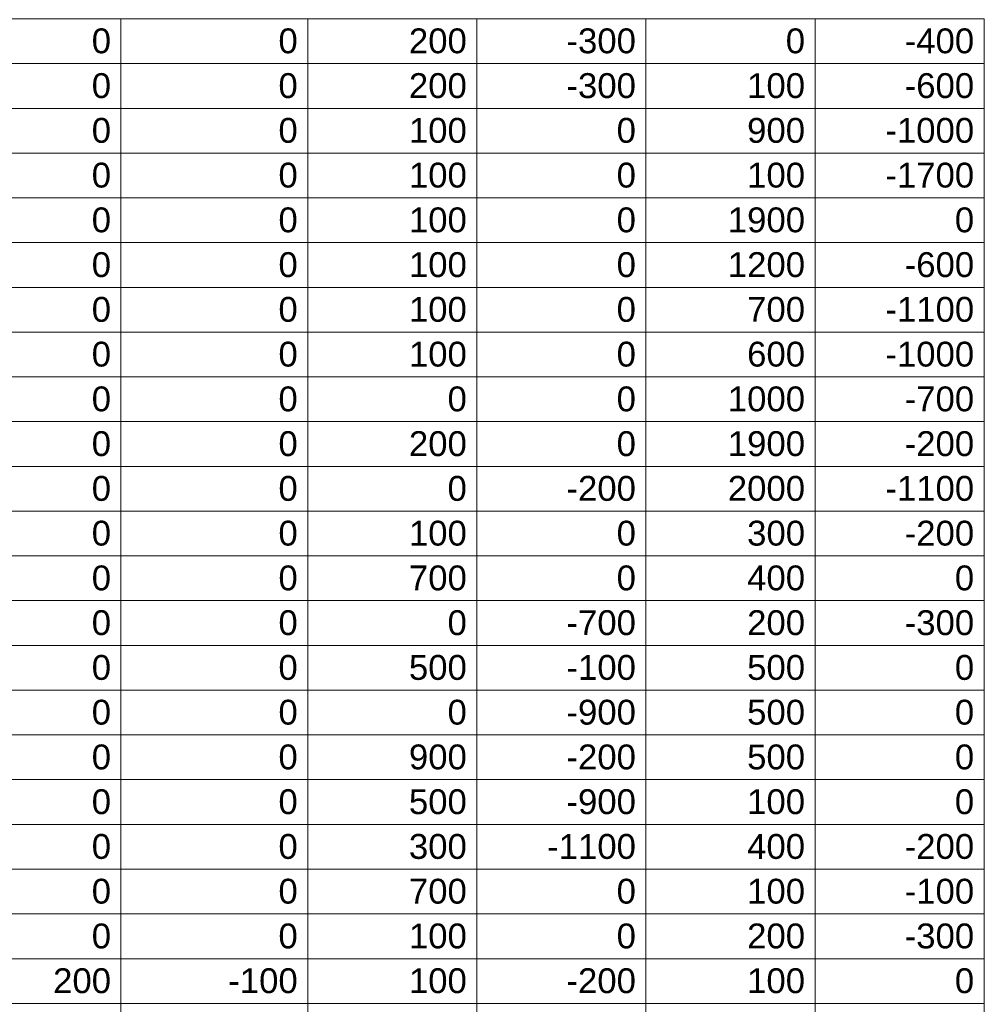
# Model space of a CAD drawing. Header units: millimetres. Extents: x 10906 to 25863, y 1966 to 4861.
# Tile 24 of 163: x 11013.4 to 11021.57, y 2961.64 to 2970.03. Entities that reach past the tile are written whole.
import ezdxf

# ---------------------------------------------------------------- set-up
doc = ezdxf.new("R2010")
doc.units = ezdxf.units.MM
doc.layers.add('LC-Tabelas', color=1, linetype='Continuous', lineweight=20)
doc.layers.add('LC-Textos das tabelas', color=5, linetype='Continuous', lineweight=5)
doc.styles.add('Arial', font='arial.ttf')

msp = doc.modelspace()

# ---------------------------------------------------------------- linework, layer by layer
at = {"layer": 'LC-Tabelas'}
for points in [[(11012.67702, 2969.65398), (11012.67702, 2970.03522), (11014.26726, 2970.03522), (11014.26726, 2969.65398), (11012.67702, 2969.65398)], [(11014.26726, 2969.65398), (11014.26726, 2970.03522), (11015.8575, 2970.03522), (11015.8575, 2969.65398), (11014.26726, 2969.65398)], [(11015.8575, 2969.65398), (11015.8575, 2970.03522), (11017.29774, 2970.03522), (11017.29774, 2969.65398), (11015.8575, 2969.65398)], [(11017.29774, 2969.65398), (11017.29774, 2970.03522), (11018.73798, 2970.03522), (11018.73798, 2969.65398), (11017.29774, 2969.65398)], [(11018.73798, 2969.65398), (11018.73798, 2970.03522), (11020.17822, 2970.03522), (11020.17822, 2969.65398), (11018.73798, 2969.65398)], [(11020.17822, 2969.65398), (11020.17822, 2970.03522), (11021.61846, 2970.03522), (11021.61846, 2969.65398), (11020.17822, 2969.65398)], [(11012.67702, 2969.27274), (11012.67702, 2969.65398), (11014.26726, 2969.65398), (11014.26726, 2969.27274), (11012.67702, 2969.27274)], [(11014.26726, 2969.27274), (11014.26726, 2969.65398), (11015.8575, 2969.65398), (11015.8575, 2969.27274), (11014.26726, 2969.27274)], [(11015.8575, 2969.27274), (11015.8575, 2969.65398), (11017.29774, 2969.65398), (11017.29774, 2969.27274), (11015.8575, 2969.27274)], [(11017.29774, 2969.27274), (11017.29774, 2969.65398), (11018.73798, 2969.65398), (11018.73798, 2969.27274), (11017.29774, 2969.27274)], [(11018.73798, 2969.27274), (11018.73798, 2969.65398), (11020.17822, 2969.65398), (11020.17822, 2969.27274), (11018.73798, 2969.27274)], [(11020.17822, 2969.27274), (11020.17822, 2969.65398), (11021.61846, 2969.65398), (11021.61846, 2969.27274), (11020.17822, 2969.27274)], [(11012.67702, 2968.8915), (11012.67702, 2969.27274), (11014.26726, 2969.27274), (11014.26726, 2968.8915), (11012.67702, 2968.8915)], [(11014.26726, 2968.8915), (11014.26726, 2969.27274), (11015.8575, 2969.27274), (11015.8575, 2968.8915), (11014.26726, 2968.8915)], [(11015.8575, 2968.8915), (11015.8575, 2969.27274), (11017.29774, 2969.27274), (11017.29774, 2968.8915), (11015.8575, 2968.8915)], [(11017.29774, 2968.8915), (11017.29774, 2969.27274), (11018.73798, 2969.27274), (11018.73798, 2968.8915), (11017.29774, 2968.8915)], [(11018.73798, 2968.8915), (11018.73798, 2969.27274), (11020.17822, 2969.27274), (11020.17822, 2968.8915), (11018.73798, 2968.8915)], [(11020.17822, 2968.8915), (11020.17822, 2969.27274), (11021.61846, 2969.27274), (11021.61846, 2968.8915), (11020.17822, 2968.8915)], [(11012.67702, 2968.51026), (11012.67702, 2968.8915), (11014.26726, 2968.8915), (11014.26726, 2968.51026), (11012.67702, 2968.51026)], [(11014.26726, 2968.51026), (11014.26726, 2968.8915), (11015.8575, 2968.8915), (11015.8575, 2968.51026), (11014.26726, 2968.51026)], [(11015.8575, 2968.51026), (11015.8575, 2968.8915), (11017.29774, 2968.8915), (11017.29774, 2968.51026), (11015.8575, 2968.51026)], [(11017.29774, 2968.51026), (11017.29774, 2968.8915), (11018.73798, 2968.8915), (11018.73798, 2968.51026), (11017.29774, 2968.51026)], [(11018.73798, 2968.51026), (11018.73798, 2968.8915), (11020.17822, 2968.8915), (11020.17822, 2968.51026), (11018.73798, 2968.51026)], [(11020.17822, 2968.51026), (11020.17822, 2968.8915), (11021.61846, 2968.8915), (11021.61846, 2968.51026), (11020.17822, 2968.51026)], [(11012.67702, 2968.12902), (11012.67702, 2968.51026), (11014.26726, 2968.51026), (11014.26726, 2968.12902), (11012.67702, 2968.12902)], [(11014.26726, 2968.12902), (11014.26726, 2968.51026), (11015.8575, 2968.51026), (11015.8575, 2968.12902), (11014.26726, 2968.12902)], [(11015.8575, 2968.12902), (11015.8575, 2968.51026), (11017.29774, 2968.51026), (11017.29774, 2968.12902), (11015.8575, 2968.12902)], [(11017.29774, 2968.12902), (11017.29774, 2968.51026), (11018.73798, 2968.51026), (11018.73798, 2968.12902), (11017.29774, 2968.12902)], [(11018.73798, 2968.12902), (11018.73798, 2968.51026), (11020.17822, 2968.51026), (11020.17822, 2968.12902), (11018.73798, 2968.12902)], [(11020.17822, 2968.12902), (11020.17822, 2968.51026), (11021.61846, 2968.51026), (11021.61846, 2968.12902), (11020.17822, 2968.12902)], [(11012.67702, 2967.74778), (11012.67702, 2968.12902), (11014.26726, 2968.12902), (11014.26726, 2967.74778), (11012.67702, 2967.74778)], [(11014.26726, 2967.74778), (11014.26726, 2968.12902), (11015.8575, 2968.12902), (11015.8575, 2967.74778), (11014.26726, 2967.74778)], [(11015.8575, 2967.74778), (11015.8575, 2968.12902), (11017.29774, 2968.12902), (11017.29774, 2967.74778), (11015.8575, 2967.74778)], [(11017.29774, 2967.74778), (11017.29774, 2968.12902), (11018.73798, 2968.12902), (11018.73798, 2967.74778), (11017.29774, 2967.74778)], [(11018.73798, 2967.74778), (11018.73798, 2968.12902), (11020.17822, 2968.12902), (11020.17822, 2967.74778), (11018.73798, 2967.74778)], [(11020.17822, 2967.74778), (11020.17822, 2968.12902), (11021.61846, 2968.12902), (11021.61846, 2967.74778), (11020.17822, 2967.74778)], [(11012.67702, 2967.36654), (11012.67702, 2967.74778), (11014.26726, 2967.74778), (11014.26726, 2967.36654), (11012.67702, 2967.36654)], [(11014.26726, 2967.36654), (11014.26726, 2967.74778), (11015.8575, 2967.74778), (11015.8575, 2967.36654), (11014.26726, 2967.36654)], [(11015.8575, 2967.36654), (11015.8575, 2967.74778), (11017.29774, 2967.74778), (11017.29774, 2967.36654), (11015.8575, 2967.36654)], [(11017.29774, 2967.36654), (11017.29774, 2967.74778), (11018.73798, 2967.74778), (11018.73798, 2967.36654), (11017.29774, 2967.36654)], [(11018.73798, 2967.36654), (11018.73798, 2967.74778), (11020.17822, 2967.74778), (11020.17822, 2967.36654), (11018.73798, 2967.36654)], [(11020.17822, 2967.36654), (11020.17822, 2967.74778), (11021.61846, 2967.74778), (11021.61846, 2967.36654), (11020.17822, 2967.36654)], [(11012.67702, 2966.9853), (11012.67702, 2967.36654), (11014.26726, 2967.36654), (11014.26726, 2966.9853), (11012.67702, 2966.9853)], [(11014.26726, 2966.9853), (11014.26726, 2967.36654), (11015.8575, 2967.36654), (11015.8575, 2966.9853), (11014.26726, 2966.9853)], [(11015.8575, 2966.9853), (11015.8575, 2967.36654), (11017.29774, 2967.36654), (11017.29774, 2966.9853), (11015.8575, 2966.9853)], [(11017.29774, 2966.9853), (11017.29774, 2967.36654), (11018.73798, 2967.36654), (11018.73798, 2966.9853), (11017.29774, 2966.9853)], [(11018.73798, 2966.9853), (11018.73798, 2967.36654), (11020.17822, 2967.36654), (11020.17822, 2966.9853), (11018.73798, 2966.9853)], [(11020.17822, 2966.9853), (11020.17822, 2967.36654), (11021.61846, 2967.36654), (11021.61846, 2966.9853), (11020.17822, 2966.9853)], [(11012.67702, 2966.60406), (11012.67702, 2966.9853), (11014.26726, 2966.9853), (11014.26726, 2966.60406), (11012.67702, 2966.60406)], [(11014.26726, 2966.60406), (11014.26726, 2966.9853), (11015.8575, 2966.9853), (11015.8575, 2966.60406), (11014.26726, 2966.60406)], [(11015.8575, 2966.60406), (11015.8575, 2966.9853), (11017.29774, 2966.9853), (11017.29774, 2966.60406), (11015.8575, 2966.60406)], [(11017.29774, 2966.60406), (11017.29774, 2966.9853), (11018.73798, 2966.9853), (11018.73798, 2966.60406), (11017.29774, 2966.60406)], [(11018.73798, 2966.60406), (11018.73798, 2966.9853), (11020.17822, 2966.9853), (11020.17822, 2966.60406), (11018.73798, 2966.60406)], [(11020.17822, 2966.60406), (11020.17822, 2966.9853), (11021.61846, 2966.9853), (11021.61846, 2966.60406), (11020.17822, 2966.60406)], [(11012.67702, 2966.22282), (11012.67702, 2966.60406), (11014.26726, 2966.60406), (11014.26726, 2966.22282), (11012.67702, 2966.22282)], [(11014.26726, 2966.22282), (11014.26726, 2966.60406), (11015.8575, 2966.60406), (11015.8575, 2966.22282), (11014.26726, 2966.22282)], [(11015.8575, 2966.22282), (11015.8575, 2966.60406), (11017.29774, 2966.60406), (11017.29774, 2966.22282), (11015.8575, 2966.22282)], [(11017.29774, 2966.22282), (11017.29774, 2966.60406), (11018.73798, 2966.60406), (11018.73798, 2966.22282), (11017.29774, 2966.22282)], [(11018.73798, 2966.22282), (11018.73798, 2966.60406), (11020.17822, 2966.60406), (11020.17822, 2966.22282), (11018.73798, 2966.22282)], [(11020.17822, 2966.22282), (11020.17822, 2966.60406), (11021.61846, 2966.60406), (11021.61846, 2966.22282), (11020.17822, 2966.22282)], [(11012.67702, 2965.84158), (11012.67702, 2966.22282), (11014.26726, 2966.22282), (11014.26726, 2965.84158), (11012.67702, 2965.84158)], [(11014.26726, 2965.84158), (11014.26726, 2966.22282), (11015.8575, 2966.22282), (11015.8575, 2965.84158), (11014.26726, 2965.84158)], [(11015.8575, 2965.84158), (11015.8575, 2966.22282), (11017.29774, 2966.22282), (11017.29774, 2965.84158), (11015.8575, 2965.84158)], [(11017.29774, 2965.84158), (11017.29774, 2966.22282), (11018.73798, 2966.22282), (11018.73798, 2965.84158), (11017.29774, 2965.84158)], [(11018.73798, 2965.84158), (11018.73798, 2966.22282), (11020.17822, 2966.22282), (11020.17822, 2965.84158), (11018.73798, 2965.84158)], [(11020.17822, 2965.84158), (11020.17822, 2966.22282), (11021.61846, 2966.22282), (11021.61846, 2965.84158), (11020.17822, 2965.84158)], [(11012.67702, 2965.46034), (11012.67702, 2965.84158), (11014.26726, 2965.84158), (11014.26726, 2965.46034), (11012.67702, 2965.46034)], [(11014.26726, 2965.46034), (11014.26726, 2965.84158), (11015.8575, 2965.84158), (11015.8575, 2965.46034), (11014.26726, 2965.46034)], [(11015.8575, 2965.46034), (11015.8575, 2965.84158), (11017.29774, 2965.84158), (11017.29774, 2965.46034), (11015.8575, 2965.46034)], [(11017.29774, 2965.46034), (11017.29774, 2965.84158), (11018.73798, 2965.84158), (11018.73798, 2965.46034), (11017.29774, 2965.46034)], [(11018.73798, 2965.46034), (11018.73798, 2965.84158), (11020.17822, 2965.84158), (11020.17822, 2965.46034), (11018.73798, 2965.46034)], [(11020.17822, 2965.46034), (11020.17822, 2965.84158), (11021.61846, 2965.84158), (11021.61846, 2965.46034), (11020.17822, 2965.46034)], [(11012.67702, 2965.0791), (11012.67702, 2965.46034), (11014.26726, 2965.46034), (11014.26726, 2965.0791), (11012.67702, 2965.0791)], [(11014.26726, 2965.0791), (11014.26726, 2965.46034), (11015.8575, 2965.46034), (11015.8575, 2965.0791), (11014.26726, 2965.0791)], [(11015.8575, 2965.0791), (11015.8575, 2965.46034), (11017.29774, 2965.46034), (11017.29774, 2965.0791), (11015.8575, 2965.0791)], [(11017.29774, 2965.0791), (11017.29774, 2965.46034), (11018.73798, 2965.46034), (11018.73798, 2965.0791), (11017.29774, 2965.0791)], [(11018.73798, 2965.0791), (11018.73798, 2965.46034), (11020.17822, 2965.46034), (11020.17822, 2965.0791), (11018.73798, 2965.0791)], [(11020.17822, 2965.0791), (11020.17822, 2965.46034), (11021.61846, 2965.46034), (11021.61846, 2965.0791), (11020.17822, 2965.0791)], [(11012.67702, 2964.69786), (11012.67702, 2965.0791), (11014.26726, 2965.0791), (11014.26726, 2964.69786), (11012.67702, 2964.69786)], [(11014.26726, 2964.69786), (11014.26726, 2965.0791), (11015.8575, 2965.0791), (11015.8575, 2964.69786), (11014.26726, 2964.69786)], [(11015.8575, 2964.69786), (11015.8575, 2965.0791), (11017.29774, 2965.0791), (11017.29774, 2964.69786), (11015.8575, 2964.69786)], [(11017.29774, 2964.69786), (11017.29774, 2965.0791), (11018.73798, 2965.0791), (11018.73798, 2964.69786), (11017.29774, 2964.69786)], [(11018.73798, 2964.69786), (11018.73798, 2965.0791), (11020.17822, 2965.0791), (11020.17822, 2964.69786), (11018.73798, 2964.69786)], [(11020.17822, 2964.69786), (11020.17822, 2965.0791), (11021.61846, 2965.0791), (11021.61846, 2964.69786), (11020.17822, 2964.69786)], [(11012.67702, 2964.31662), (11012.67702, 2964.69786), (11014.26726, 2964.69786), (11014.26726, 2964.31662), (11012.67702, 2964.31662)], [(11014.26726, 2964.31662), (11014.26726, 2964.69786), (11015.8575, 2964.69786), (11015.8575, 2964.31662), (11014.26726, 2964.31662)], [(11015.8575, 2964.31662), (11015.8575, 2964.69786), (11017.29774, 2964.69786), (11017.29774, 2964.31662), (11015.8575, 2964.31662)], [(11017.29774, 2964.31662), (11017.29774, 2964.69786), (11018.73798, 2964.69786), (11018.73798, 2964.31662), (11017.29774, 2964.31662)], [(11018.73798, 2964.31662), (11018.73798, 2964.69786), (11020.17822, 2964.69786), (11020.17822, 2964.31662), (11018.73798, 2964.31662)], [(11020.17822, 2964.31662), (11020.17822, 2964.69786), (11021.61846, 2964.69786), (11021.61846, 2964.31662), (11020.17822, 2964.31662)], [(11012.67702, 2963.93538), (11012.67702, 2964.31662), (11014.26726, 2964.31662), (11014.26726, 2963.93538), (11012.67702, 2963.93538)], [(11014.26726, 2963.93538), (11014.26726, 2964.31662), (11015.8575, 2964.31662), (11015.8575, 2963.93538), (11014.26726, 2963.93538)], [(11015.8575, 2963.93538), (11015.8575, 2964.31662), (11017.29774, 2964.31662), (11017.29774, 2963.93538), (11015.8575, 2963.93538)], [(11017.29774, 2963.93538), (11017.29774, 2964.31662), (11018.73798, 2964.31662), (11018.73798, 2963.93538), (11017.29774, 2963.93538)], [(11018.73798, 2963.93538), (11018.73798, 2964.31662), (11020.17822, 2964.31662), (11020.17822, 2963.93538), (11018.73798, 2963.93538)], [(11020.17822, 2963.93538), (11020.17822, 2964.31662), (11021.61846, 2964.31662), (11021.61846, 2963.93538), (11020.17822, 2963.93538)], [(11012.67702, 2963.55414), (11012.67702, 2963.93538), (11014.26726, 2963.93538), (11014.26726, 2963.55414), (11012.67702, 2963.55414)], [(11014.26726, 2963.55414), (11014.26726, 2963.93538), (11015.8575, 2963.93538), (11015.8575, 2963.55414), (11014.26726, 2963.55414)], [(11015.8575, 2963.55414), (11015.8575, 2963.93538), (11017.29774, 2963.93538), (11017.29774, 2963.55414), (11015.8575, 2963.55414)], [(11017.29774, 2963.55414), (11017.29774, 2963.93538), (11018.73798, 2963.93538), (11018.73798, 2963.55414), (11017.29774, 2963.55414)], [(11018.73798, 2963.55414), (11018.73798, 2963.93538), (11020.17822, 2963.93538), (11020.17822, 2963.55414), (11018.73798, 2963.55414)], [(11020.17822, 2963.55414), (11020.17822, 2963.93538), (11021.61846, 2963.93538), (11021.61846, 2963.55414), (11020.17822, 2963.55414)], [(11012.67702, 2963.1729), (11012.67702, 2963.55414), (11014.26726, 2963.55414), (11014.26726, 2963.1729), (11012.67702, 2963.1729)], [(11014.26726, 2963.1729), (11014.26726, 2963.55414), (11015.8575, 2963.55414), (11015.8575, 2963.1729), (11014.26726, 2963.1729)], [(11015.8575, 2963.1729), (11015.8575, 2963.55414), (11017.29774, 2963.55414), (11017.29774, 2963.1729), (11015.8575, 2963.1729)], [(11017.29774, 2963.1729), (11017.29774, 2963.55414), (11018.73798, 2963.55414), (11018.73798, 2963.1729), (11017.29774, 2963.1729)], [(11018.73798, 2963.1729), (11018.73798, 2963.55414), (11020.17822, 2963.55414), (11020.17822, 2963.1729), (11018.73798, 2963.1729)], [(11020.17822, 2963.1729), (11020.17822, 2963.55414), (11021.61846, 2963.55414), (11021.61846, 2963.1729), (11020.17822, 2963.1729)], [(11012.67702, 2962.79166), (11012.67702, 2963.1729), (11014.26726, 2963.1729), (11014.26726, 2962.79166), (11012.67702, 2962.79166)], [(11014.26726, 2962.79166), (11014.26726, 2963.1729), (11015.8575, 2963.1729), (11015.8575, 2962.79166), (11014.26726, 2962.79166)], [(11015.8575, 2962.79166), (11015.8575, 2963.1729), (11017.29774, 2963.1729), (11017.29774, 2962.79166), (11015.8575, 2962.79166)], [(11017.29774, 2962.79166), (11017.29774, 2963.1729), (11018.73798, 2963.1729), (11018.73798, 2962.79166), (11017.29774, 2962.79166)], [(11018.73798, 2962.79166), (11018.73798, 2963.1729), (11020.17822, 2963.1729), (11020.17822, 2962.79166), (11018.73798, 2962.79166)], [(11020.17822, 2962.79166), (11020.17822, 2963.1729), (11021.61846, 2963.1729), (11021.61846, 2962.79166), (11020.17822, 2962.79166)], [(11012.67702, 2962.41042), (11012.67702, 2962.79166), (11014.26726, 2962.79166), (11014.26726, 2962.41042), (11012.67702, 2962.41042)], [(11014.26726, 2962.41042), (11014.26726, 2962.79166), (11015.8575, 2962.79166), (11015.8575, 2962.41042), (11014.26726, 2962.41042)], [(11015.8575, 2962.41042), (11015.8575, 2962.79166), (11017.29774, 2962.79166), (11017.29774, 2962.41042), (11015.8575, 2962.41042)], [(11017.29774, 2962.41042), (11017.29774, 2962.79166), (11018.73798, 2962.79166), (11018.73798, 2962.41042), (11017.29774, 2962.41042)], [(11018.73798, 2962.41042), (11018.73798, 2962.79166), (11020.17822, 2962.79166), (11020.17822, 2962.41042), (11018.73798, 2962.41042)], [(11020.17822, 2962.41042), (11020.17822, 2962.79166), (11021.61846, 2962.79166), (11021.61846, 2962.41042), (11020.17822, 2962.41042)], [(11012.67702, 2962.02918), (11012.67702, 2962.41042), (11014.26726, 2962.41042), (11014.26726, 2962.02918), (11012.67702, 2962.02918)], [(11014.26726, 2962.02918), (11014.26726, 2962.41042), (11015.8575, 2962.41042), (11015.8575, 2962.02918), (11014.26726, 2962.02918)], [(11015.8575, 2962.02918), (11015.8575, 2962.41042), (11017.29774, 2962.41042), (11017.29774, 2962.02918), (11015.8575, 2962.02918)], [(11017.29774, 2962.02918), (11017.29774, 2962.41042), (11018.73798, 2962.41042), (11018.73798, 2962.02918), (11017.29774, 2962.02918)], [(11018.73798, 2962.02918), (11018.73798, 2962.41042), (11020.17822, 2962.41042), (11020.17822, 2962.02918), (11018.73798, 2962.02918)], [(11020.17822, 2962.02918), (11020.17822, 2962.41042), (11021.61846, 2962.41042), (11021.61846, 2962.02918), (11020.17822, 2962.02918)], [(11012.67702, 2961.64794), (11012.67702, 2962.02918), (11014.26726, 2962.02918), (11014.26726, 2961.64794), (11012.67702, 2961.64794)], [(11014.26726, 2961.64794), (11014.26726, 2962.02918), (11015.8575, 2962.02918), (11015.8575, 2961.64794), (11014.26726, 2961.64794)], [(11015.8575, 2961.64794), (11015.8575, 2962.02918), (11017.29774, 2962.02918), (11017.29774, 2961.64794), (11015.8575, 2961.64794)], [(11017.29774, 2961.64794), (11017.29774, 2962.02918), (11018.73798, 2962.02918), (11018.73798, 2961.64794), (11017.29774, 2961.64794)], [(11018.73798, 2961.64794), (11018.73798, 2962.02918), (11020.17822, 2962.02918), (11020.17822, 2961.64794), (11018.73798, 2961.64794)], [(11020.17822, 2961.64794), (11020.17822, 2962.02918), (11021.61846, 2962.02918), (11021.61846, 2961.64794), (11020.17822, 2961.64794)], [(11012.67702, 2961.2667), (11012.67702, 2961.64794), (11014.26726, 2961.64794), (11014.26726, 2961.2667), (11012.67702, 2961.2667)], [(11014.26726, 2961.2667), (11014.26726, 2961.64794), (11015.8575, 2961.64794), (11015.8575, 2961.2667), (11014.26726, 2961.2667)], [(11015.8575, 2961.2667), (11015.8575, 2961.64794), (11017.29774, 2961.64794), (11017.29774, 2961.2667), (11015.8575, 2961.2667)], [(11017.29774, 2961.2667), (11017.29774, 2961.64794), (11018.73798, 2961.64794), (11018.73798, 2961.2667), (11017.29774, 2961.2667)], [(11018.73798, 2961.2667), (11018.73798, 2961.64794), (11020.17822, 2961.64794), (11020.17822, 2961.2667), (11018.73798, 2961.2667)], [(11020.17822, 2961.2667), (11020.17822, 2961.64794), (11021.61846, 2961.64794), (11021.61846, 2961.2667), (11020.17822, 2961.2667)]]:
    msp.add_lwpolyline(points, close=True, dxfattribs=at)

# ---------------------------------------------------------------- texts
at = {"layer": 'LC-Textos das tabelas', "linetype": 'Continuous', "char_height": 0.2118, "attachment_point": 9, "line_spacing_factor": 0.798, "style": 'Arial'}
for s, insert, width in [(' 0 ', (11014.18254, 2969.7387), 0.6596154), (' 0 ', (11015.77278, 2969.7387), 0.6596154), (' 200 ', (11017.21302, 2969.7387), 1.3195206), (' -300 ', (11018.65326, 2969.7387), 1.5170866), (' 0 ', (11020.0935, 2969.7387), 0.6596154), (' -400 ', (11021.53374, 2969.7387), 1.5170866), (' 0 ', (11014.18254, 2969.35746), 0.6596154), (' 0 ', (11015.77278, 2969.35746), 0.6596154), (' 200 ', (11017.21302, 2969.35746), 1.3195206), (' -300 ', (11018.65326, 2969.35746), 1.5170866), (' 100 ', (11020.0935, 2969.35746), 1.3195206), (' -600 ', (11021.53374, 2969.35746), 1.5170866), (' 0 ', (11014.18254, 2968.97622), 0.6596154), (' 0 ', (11015.77278, 2968.97622), 0.6596154), (' 100 ', (11017.21302, 2968.97622), 1.3195206), (' 0 ', (11018.65326, 2968.97622), 0.6596154), (' 900 ', (11020.0935, 2968.97622), 1.3195206), (' -1000 ', (11021.53374, 2968.97622), 1.8470391), (' 0 ', (11014.18254, 2968.59498), 0.6596154), (' 0 ', (11015.77278, 2968.59498), 0.6596154), (' 100 ', (11017.21302, 2968.59498), 1.3195206), (' 0 ', (11018.65326, 2968.59498), 0.6596154), (' 100 ', (11020.0935, 2968.59498), 1.3195206), (' -1700 ', (11021.53374, 2968.59498), 1.8470391), (' 0 ', (11014.18254, 2968.21374), 0.6596154), (' 0 ', (11015.77278, 2968.21374), 0.6596154), (' 100 ', (11017.21302, 2968.21374), 1.3195206), (' 0 ', (11018.65326, 2968.21374), 0.6596154), (' 1900 ', (11020.0935, 2968.21374), 1.6494731), (' 0 ', (11021.53374, 2968.21374), 0.6596154), (' 0 ', (11014.18254, 2967.8325), 0.6596154), (' 0 ', (11015.77278, 2967.8325), 0.6596154), (' 100 ', (11017.21302, 2967.8325), 1.3195206), (' 0 ', (11018.65326, 2967.8325), 0.6596154), (' 1200 ', (11020.0935, 2967.8325), 1.6494731), (' -600 ', (11021.53374, 2967.8325), 1.5170866), (' 0 ', (11014.18254, 2967.45126), 0.6596154), (' 0 ', (11015.77278, 2967.45126), 0.6596154), (' 100 ', (11017.21302, 2967.45126), 1.3195206), (' 0 ', (11018.65326, 2967.45126), 0.6596154), (' 700 ', (11020.0935, 2967.45126), 1.3195206), (' -1100 ', (11021.53374, 2967.45126), 1.8470391), (' 0 ', (11014.18254, 2967.07002), 0.6596154), (' 0 ', (11015.77278, 2967.07002), 0.6596154), (' 100 ', (11017.21302, 2967.07002), 1.3195206), (' 0 ', (11018.65326, 2967.07002), 0.6596154), (' 600 ', (11020.0935, 2967.07002), 1.3195206), (' -1000 ', (11021.53374, 2967.07002), 1.8470391), (' 0 ', (11014.18254, 2966.68878), 0.6596154), (' 0 ', (11015.77278, 2966.68878), 0.6596154), (' 0 ', (11017.21302, 2966.68878), 0.6596154), (' 0 ', (11018.65326, 2966.68878), 0.6596154), (' 1000 ', (11020.0935, 2966.68878), 1.6494731), (' -700 ', (11021.53374, 2966.68878), 1.5170866), (' 0 ', (11014.18254, 2966.30754), 0.6596154), (' 0 ', (11015.77278, 2966.30754), 0.6596154), (' 200 ', (11017.21302, 2966.30754), 1.3195206), (' 0 ', (11018.65326, 2966.30754), 0.6596154), (' 1900 ', (11020.0935, 2966.30754), 1.6494731), (' -200 ', (11021.53374, 2966.30754), 1.5170866), (' 0 ', (11014.18254, 2965.9263), 0.6596154), (' 0 ', (11015.77278, 2965.9263), 0.6596154), (' 0 ', (11017.21302, 2965.9263), 0.6596154), (' -200 ', (11018.65326, 2965.9263), 1.5170866), (' 2000 ', (11020.0935, 2965.9263), 1.6494731), (' -1100 ', (11021.53374, 2965.9263), 1.8470391), (' 0 ', (11014.18254, 2965.54506), 0.6596154), (' 0 ', (11015.77278, 2965.54506), 0.6596154), (' 100 ', (11017.21302, 2965.54506), 1.3195206), (' 0 ', (11018.65326, 2965.54506), 0.6596154), (' 300 ', (11020.0935, 2965.54506), 1.3195206), (' -200 ', (11021.53374, 2965.54506), 1.5170866), (' 0 ', (11014.18254, 2965.16382), 0.6596154), (' 0 ', (11015.77278, 2965.16382), 0.6596154), (' 700 ', (11017.21302, 2965.16382), 1.3195206), (' 0 ', (11018.65326, 2965.16382), 0.6596154), (' 400 ', (11020.0935, 2965.16382), 1.3195206), (' 0 ', (11021.53374, 2965.16382), 0.6596154), (' 0 ', (11014.18254, 2964.78258), 0.6596154), (' 0 ', (11015.77278, 2964.78258), 0.6596154), (' 0 ', (11017.21302, 2964.78258), 0.6596154), (' -700 ', (11018.65326, 2964.78258), 1.5170866), (' 200 ', (11020.0935, 2964.78258), 1.3195206), (' -300 ', (11021.53374, 2964.78258), 1.5170866), (' 0 ', (11014.18254, 2964.40134), 0.6596154), (' 0 ', (11015.77278, 2964.40134), 0.6596154), (' 500 ', (11017.21302, 2964.40134), 1.3195206), (' -100 ', (11018.65326, 2964.40134), 1.5170866), (' 500 ', (11020.0935, 2964.40134), 1.3195206), (' 0 ', (11021.53374, 2964.40134), 0.6596154), (' 0 ', (11014.18254, 2964.0201), 0.6596154), (' 0 ', (11015.77278, 2964.0201), 0.6596154), (' 0 ', (11017.21302, 2964.0201), 0.6596154), (' -900 ', (11018.65326, 2964.0201), 1.5170866), (' 500 ', (11020.0935, 2964.0201), 1.3195206), (' 0 ', (11021.53374, 2964.0201), 0.6596154), (' 0 ', (11014.18254, 2963.63886), 0.6596154), (' 0 ', (11015.77278, 2963.63886), 0.6596154), (' 900 ', (11017.21302, 2963.63886), 1.3195206), (' -200 ', (11018.65326, 2963.63886), 1.5170866), (' 500 ', (11020.0935, 2963.63886), 1.3195206), (' 0 ', (11021.53374, 2963.63886), 0.6596154), (' 0 ', (11014.18254, 2963.25762), 0.6596154), (' 0 ', (11015.77278, 2963.25762), 0.6596154), (' 500 ', (11017.21302, 2963.25762), 1.3195206), (' -900 ', (11018.65326, 2963.25762), 1.5170866), (' 100 ', (11020.0935, 2963.25762), 1.3195206), (' 0 ', (11021.53374, 2963.25762), 0.6596154), (' 0 ', (11014.18254, 2962.87638), 0.6596154), (' 0 ', (11015.77278, 2962.87638), 0.6596154), (' 300 ', (11017.21302, 2962.87638), 1.3195206), (' -1100 ', (11018.65326, 2962.87638), 1.8470391), (' 400 ', (11020.0935, 2962.87638), 1.3195206), (' -200 ', (11021.53374, 2962.87638), 1.5170866), (' 0 ', (11014.18254, 2962.49514), 0.6596154), (' 0 ', (11015.77278, 2962.49514), 0.6596154), (' 700 ', (11017.21302, 2962.49514), 1.3195206), (' 0 ', (11018.65326, 2962.49514), 0.6596154), (' 100 ', (11020.0935, 2962.49514), 1.3195206), (' -100 ', (11021.53374, 2962.49514), 1.5170866), (' 0 ', (11014.18254, 2962.1139), 0.6596154), (' 0 ', (11015.77278, 2962.1139), 0.6596154), (' 100 ', (11017.21302, 2962.1139), 1.3195206), (' 0 ', (11018.65326, 2962.1139), 0.6596154), (' 200 ', (11020.0935, 2962.1139), 1.3195206), (' -300 ', (11021.53374, 2962.1139), 1.5170866), (' 200 ', (11014.18254, 2961.73266), 1.3195206), (' -100 ', (11015.77278, 2961.73266), 1.5170866), (' 100 ', (11017.21302, 2961.73266), 1.3195206), (' -200 ', (11018.65326, 2961.73266), 1.5170866), (' 100 ', (11020.0935, 2961.73266), 1.3195206), (' 0 ', (11021.53374, 2961.73266), 0.6596154)]:
    msp.add_mtext(s, dxfattribs=dict(at, insert=insert, width=width))

doc.saveas('drawing.dxf')
